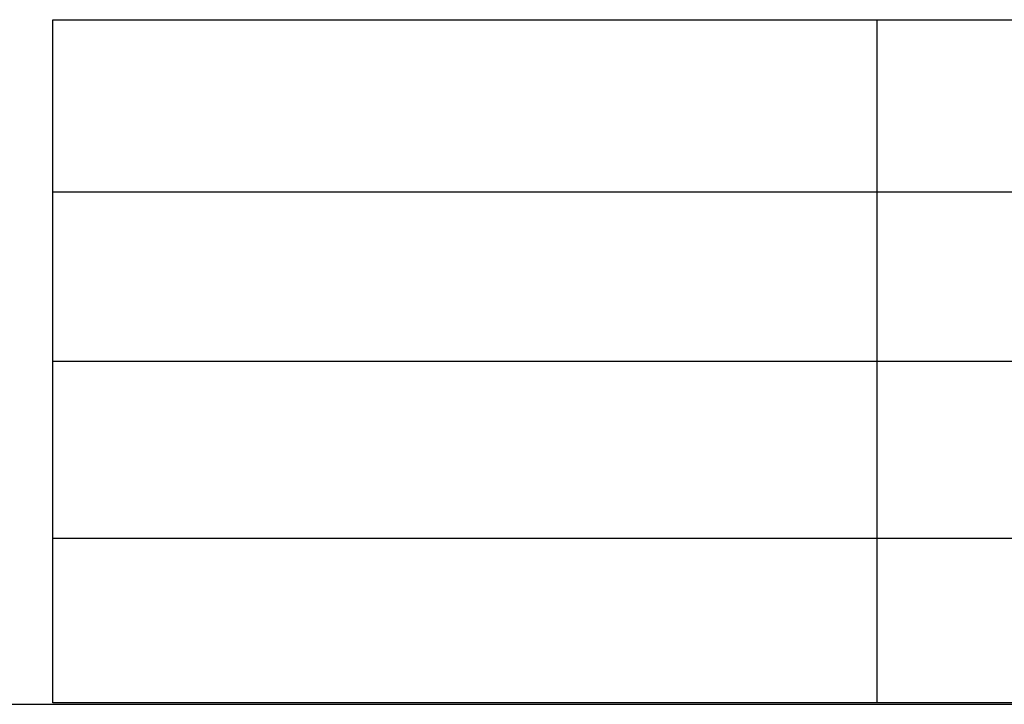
# Model space of a CAD drawing. Header units: millimetres. Extents: x 981 to 1872, y 361 to 991.
# Tile 33 of 62: x 1628 to 1753, y 469 to 556. Entities that reach past the tile are written whole.
import ezdxf

# ---------------------------------------------------------------- set-up
doc = ezdxf.new("R2010")
doc.units = ezdxf.units.MM
doc.header["$LTSCALE"] = 46.2
doc.layers.get('0').update_dxf_attribs({"linetype": 'CONTINUOUS'})

msp = doc.modelspace()

# ---------------------------------------------------------------- linework, layer by layer
at = {"linetype": 'Continuous'}
for p, q in [((1631.795, 556.399), (1841.848, 556.399)), ((1631.795, 469.369), (1631.795, 556.399)), ((1736.821, 556.399), (1736.821, 469.369)), ((1631.795, 534.487), (1841.848, 534.487)), ((1631.795, 512.884), (1841.848, 512.884)), ((1631.795, 490.331), (1841.848, 490.331)), ((1841.848, 469.369), (1631.795, 469.369)), ((1554.146, 469.186), (1841.846, 469.186))]:
    msp.add_line(p, q, dxfattribs=at)

doc.saveas('drawing.dxf')
